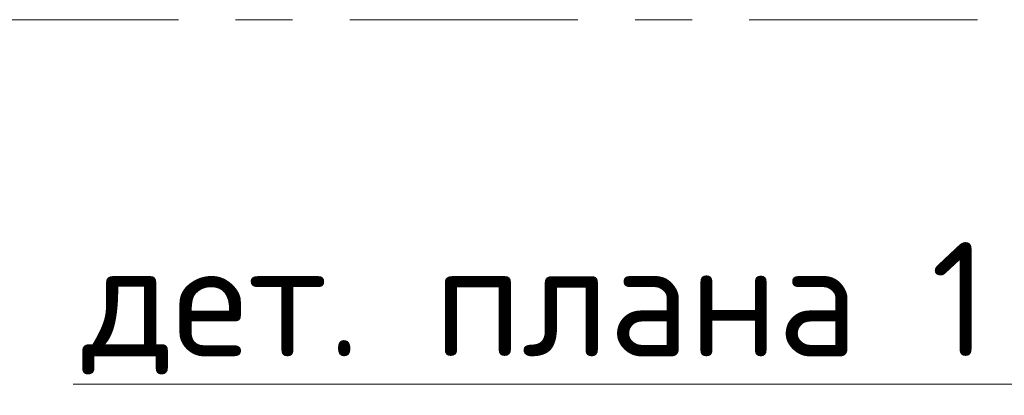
# Model space of a CAD drawing. Header units: metres. Extents: x -38 to 93, y -15 to 21.
# Tile 19 of 194: x 10.092 to 11.817, y 8.342 to 9. Entities that reach past the tile are written whole.
import ezdxf

# ---------------------------------------------------------------- set-up
doc = ezdxf.new("R2010")
doc.units = ezdxf.units.M
doc.linetypes.add('______11', pattern=[0.5, 0.4, -0.05, 0, -0.05])
doc.linetypes.add('______5', pattern=[1.1, 0.8, -0.1, 0.1, -0.1])
doc.layers.add('XR$2$Осевая линия (1)', color=7, linetype='______5', lineweight=13)
doc.layers.add('XR$4$Текст_ общее_1', color=7, linetype='Continuous', lineweight=13)
doc.styles.add('ISOCPEUR', font='txt')

msp = doc.modelspace()

# ---------------------------------------------------------------- linework, layer by layer
at = {"layer": 'XR$2$Осевая линия (1)', "color": 253, "linetype": '______11', "lineweight": 13, "true_color": 0xa0a0a0, "transparency": 33554687}
msp.add_line((-2.63, 9), (62.6, 9), dxfattribs=at)
at = {"layer": 'XR$4$Текст_ общее_1', "color": 7, "linetype": 'Continuous', "lineweight": 13, "transparency": 33554687}
msp.add_lwpolyline([(12.2325, 8.7252), (11.8753, 8.3615), (10.1853, 8.3615)], dxfattribs=at)

# ---------------------------------------------------------------- texts
at = {"layer": 'XR$4$Текст_ общее_1', "color": 7, "linetype": 'Continuous', "lineweight": 13, "transparency": 33554687, "insert": (10.9948, 8.4946), "char_height": 0.2, "width": 1.695238, "attachment_point": 5, "style": 'ISOCPEUR'}
msp.add_mtext('\\A1;{\\fISOCPEUR|i0|b0;\\H0.200000;\\W1.000000;\\C7;дет. плана 1}\\P', dxfattribs=at)

doc.saveas('drawing.dxf')
